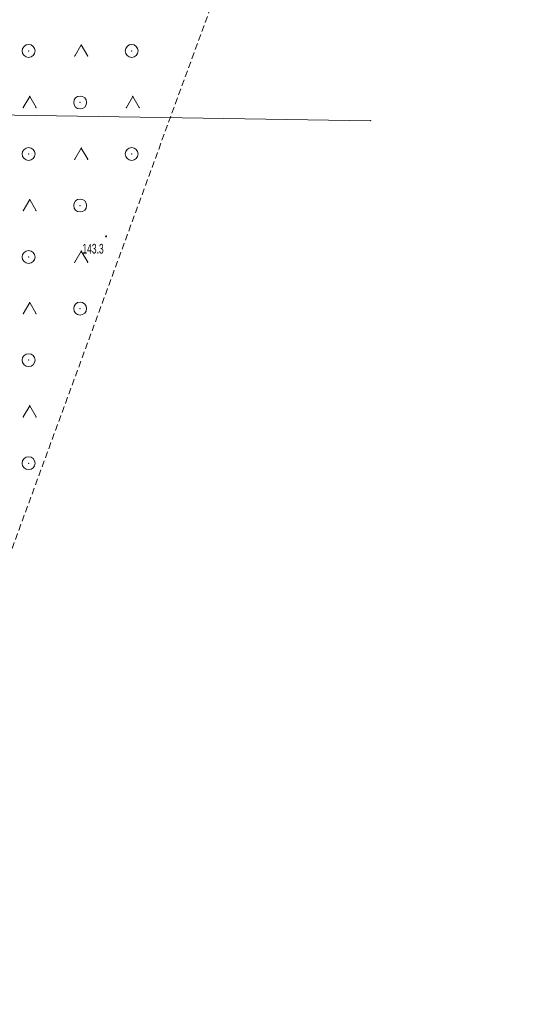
# Model space of a CAD drawing. Extents: x 6456700 to 6518119, y 5963420 to 5980059.
# Tile 255 of 256: x 6512586 to 6512626, y 5967406 to 5967482. Entities that reach past the tile are written whole.
import ezdxf
from ezdxf.enums import TextEntityAlignment as Align

# ---------------------------------------------------------------- set-up
doc = ezdxf.new("R2010")
doc.units = 0
doc.header["$MEASUREMENT"] = 0
doc.linetypes.add('L_0_5A', pattern=[0.75, 0.5, -0.25])
doc.layers.get('0').update_dxf_attribs({"color": 2, "linetype": 'CONTINUOUS', "lineweight": 5})
for name, color, linetype, lineweight in [('219_dzialka_ewidencyjna', 7, 'CONTINUOUS', 18), ('pikieta_naturalna', 7, 'CONTINUOUS', 18), ('pikieta_naturalna_Atr2', 7, 'CONTINUOUS', 18), ('teren_zalesiony', 7, 'CONTINUOUS', 18)]:
    doc.layers.add(name, color=color, linetype=linetype, lineweight=lineweight)
doc.styles.get("Standard").update_dxf_attribs({"font": 'txt', "width": 0.75})

# ---------------------------------------------------------------- blocks, each defined once
blk = doc.blocks.new('mdcp_nowa')
at = {"layer": 'pikieta_naturalna', "linetype": 'Continuous', "lineweight": 18}
blk.add_hatch(color=18, dxfattribs=at).paths.add_polyline_path([(6495324.33, 5983916.155, 1), (6495324.33, 5983916.245, 1)])
blk.add_point((6495344.856, 5983925.173))
at = {"layer": '219_dzialka_ewidencyjna', "color": 3, "linetype": 'Continuous', "lineweight": 18, "flags": 128}
blk.add_lwpolyline([(6495297.72, 5983925.91), (6495344.856, 5983925.173)], dxfattribs=at)
at = {"layer": 'pikieta_naturalna', "color": 7, "linetype": 'Continuous', "lineweight": 18}
blk.add_circle((6495324.33, 5983916.2), 0.045, dxfattribs=at)
at = {"layer": 'pikieta_naturalna'}
blk.add_point((6495324.33, 5983916.2), dxfattribs=at)
at = {"layer": 'teren_zalesiony', "color": 7, "linetype": 'L_0_5A', "lineweight": 18, "flags": 128}
blk.add_lwpolyline([(6495290.13, 5983906.38), (6495294.88, 5983913.69), (6495303.84, 5983944.18), (6495309.42, 5983961.52), (6495315.18, 5983978.53), (6495314.78, 5983991.53), (6495312.95, 5983997.49), (6495310.62, 5984029.01), (6495312.03, 5984037.68), (6495307.64, 5984045.46), (6495303.89, 5984056.79), (6495334.16, 5984059.86), (6495352.37, 5984062.87), (6495357.63, 5984062.1), (6495334.25, 5983938.86), (6495311.94, 5983878.1), (6495284.53, 5983847.65), (6495262.9, 5983817.95), (6495257.03, 5983795.51), (6495243.11, 5983802.41), (6495248.94, 5983812.34), (6495243.67, 5983813.57), (6495227.11, 5983822.63), (6495219.23, 5983829.73), (6495239.09, 5983842.69), (6495264.46, 5983865.44), (6495278.05, 5983883.04), (6495284.32, 5983893.37)], close=True, dxfattribs=at)
at = {"layer": 'teren_zalesiony', "color": 7, "linetype": 'Continuous', "lineweight": 18, "flags": 128}
for points in [[(6495321.903, 5983930.193), (6495322.403, 5983931.059)], [(6495322.403, 5983931.059), (6495322.903, 5983930.193)], [(6495317.903, 5983926.193), (6495318.403, 5983927.059)], [(6495318.403, 5983927.059), (6495318.903, 5983926.193)], [(6495325.903, 5983926.193), (6495326.403, 5983927.059)], [(6495326.403, 5983927.059), (6495326.903, 5983926.193)], [(6495321.903, 5983922.193), (6495322.403, 5983923.059)], [(6495322.403, 5983923.059), (6495322.903, 5983922.193)], [(6495317.903, 5983918.193), (6495318.403, 5983919.059)], [(6495318.403, 5983919.059), (6495318.903, 5983918.193)], [(6495321.903, 5983914.193), (6495322.403, 5983915.059)], [(6495322.403, 5983915.059), (6495322.903, 5983914.193)], [(6495317.903, 5983910.193), (6495318.403, 5983911.059)], [(6495318.403, 5983911.059), (6495318.903, 5983910.193)], [(6495317.903, 5983902.193), (6495318.403, 5983903.059)], [(6495318.403, 5983903.059), (6495318.903, 5983902.193)]]:
    blk.add_lwpolyline(points, dxfattribs=at)
at = {"layer": 'teren_zalesiony', "color": 7, "linetype": 'Continuous', "lineweight": 18}
for centre in [(6495318.316, 5983930.596), (6495326.316, 5983930.596), (6495322.316, 5983926.596), (6495318.316, 5983922.596), (6495326.316, 5983922.596), (6495322.316, 5983918.596), (6495318.316, 5983914.596), (6495322.316, 5983910.596), (6495318.316, 5983906.596), (6495318.316, 5983898.596)]:
    blk.add_circle(centre, 0.5, dxfattribs=at)
at = {"layer": 'teren_zalesiony'}
for p in [(6495318.316, 5983930.596), (6495322.403, 5983931.059), (6495322.403, 5983931.059), (6495326.316, 5983930.596), (6495321.903, 5983930.193), (6495322.903, 5983930.193), (6495318.403, 5983927.059), (6495318.403, 5983927.059), (6495326.403, 5983927.059), (6495326.403, 5983927.059), (6495317.903, 5983926.193), (6495318.903, 5983926.193), (6495322.316, 5983926.596), (6495325.903, 5983926.193), (6495326.903, 5983926.193), (6495322.403, 5983923.059), (6495322.403, 5983923.059), (6495318.316, 5983922.596), (6495321.903, 5983922.193), (6495322.903, 5983922.193), (6495326.316, 5983922.596), (6495318.403, 5983919.059), (6495318.403, 5983919.059), (6495317.903, 5983918.193), (6495318.903, 5983918.193), (6495322.316, 5983918.596), (6495318.316, 5983914.596), (6495322.403, 5983915.059), (6495322.403, 5983915.059), (6495321.903, 5983914.193), (6495322.903, 5983914.193), (6495318.403, 5983911.059), (6495318.403, 5983911.059), (6495322.316, 5983910.596), (6495317.903, 5983910.193), (6495318.903, 5983910.193), (6495318.316, 5983906.596), (6495318.403, 5983903.059), (6495318.403, 5983903.059), (6495317.903, 5983902.193), (6495318.903, 5983902.193), (6495318.316, 5983898.596)]:
    blk.add_point(p, dxfattribs=at)
at = {"layer": 'pikieta_naturalna_Atr2', "color": 7, "lineweight": 15, "width": 0.66}
blk.add_text('143.3', height=0.75, dxfattribs=at).set_placement((6495322.49, 5983915.62), align=Align.TOP_LEFT)

msp = doc.modelspace()

# ---------------------------------------------------------------- block references
at = {"linetype": 'ByBlock'}
msp.add_blockref('mdcp_nowa', (17268.786, -16450.998), dxfattribs=at)

doc.saveas('drawing.dxf')
